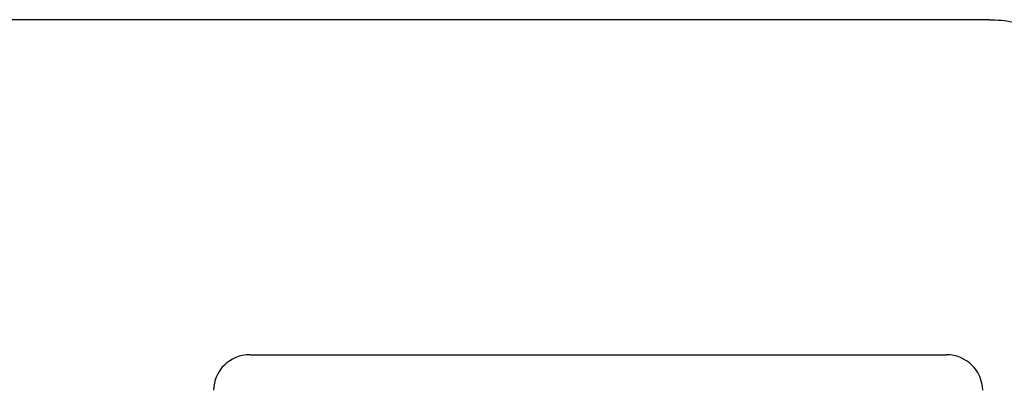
# Model space of a CAD drawing. Header units: millimetres. Extents: x -0.43 to 1.28, y -0.94 to 1.34.
# Tile 134 of 177: x 0.2452 to 0.3267, y 0.6662 to 0.6969. Entities that reach past the tile are written whole.
import ezdxf

# ---------------------------------------------------------------- set-up
doc = ezdxf.new("R2010")
doc.units = ezdxf.units.MM

msp = doc.modelspace()

# ---------------------------------------------------------------- linework, layer by layer
at = {"color": 7, "linetype": 'Continuous', "lineweight": 25}
msp.add_line((0.264238, 0.669105), (0.321942, 0.669105), dxfattribs=at)
for centre, start, end in [((0.264238, 0.666105), 90, 179), ((0.321942, 0.666105), 1, 90)]:
    msp.add_arc(centre, 0.003, start, end, dxfattribs=at)
for points, knots in [([(0.325483, 0.696857), (0.315292, 0.696857), (0.305102, 0.696857), (0.284718, 0.696857), (0.274523, 0.696857), (0.254128, 0.696857), (0.243927, 0.696857), (0.223519, 0.696857), (0.213315, 0.696857), (0.203109, 0.696857)], [0, 0, 0, 0, 0.25, 0.25, 0.5, 0.5, 0.75, 0.75, 1, 1, 1, 1]), ([(0.325483, 0.696857), (0.326141, 0.696857), (0.326786, 0.696793), (0.327735, 0.696605), (0.328048, 0.696528), (0.328669, 0.696341), (0.328977, 0.696232), (0.32987, 0.695866), (0.330433, 0.695569), (0.331232, 0.695045), (0.331492, 0.694857), (0.331989, 0.694458), (0.332225, 0.694249), (0.332902, 0.693592), (0.333308, 0.693115), (0.33385, 0.692343), (0.334018, 0.692077), (0.334326, 0.691536), (0.334467, 0.691259), (0.334849, 0.690414), (0.335052, 0.689827), (0.335346, 0.688617), (0.335436, 0.688003), (0.335469, 0.68738)], [0, 0, 0, 0, 0.125, 0.125, 0.1875, 0.1875, 0.25, 0.25, 0.375, 0.375, 0.4375, 0.4375, 0.5, 0.5, 0.625, 0.625, 0.6875, 0.6875, 0.75, 0.75, 0.875, 0.875, 1, 1, 1, 1])]:
    msp.add_open_spline(points, degree=3, knots=knots, dxfattribs=at)

doc.saveas('drawing.dxf')
